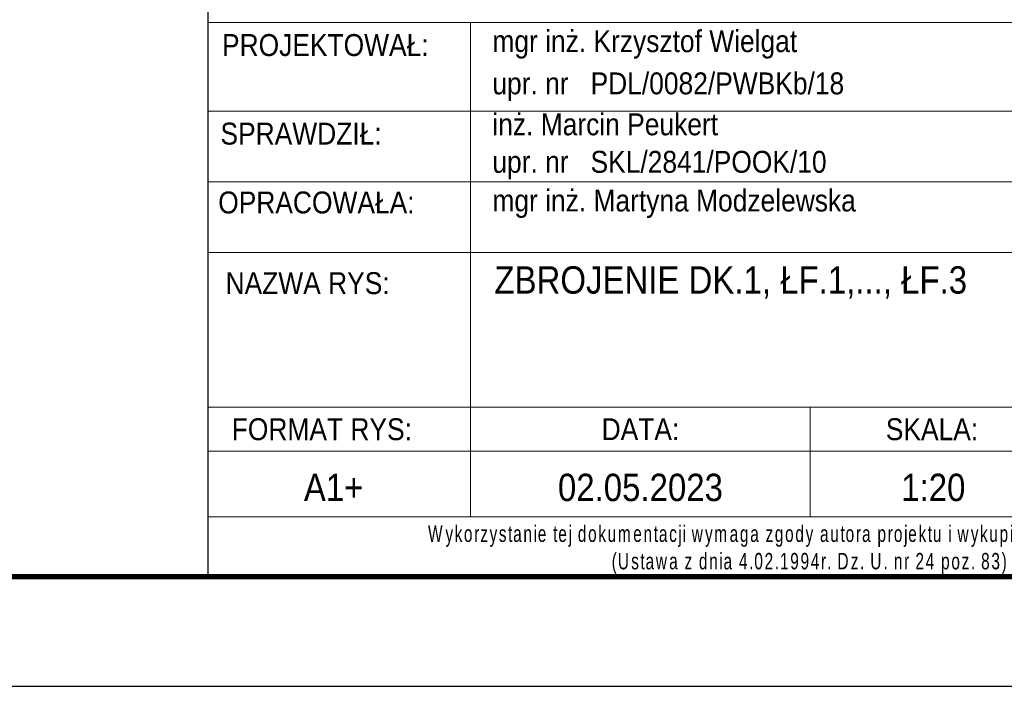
# Model space of a CAD drawing. Extents: x 72518 to 104580, y -134755 to -121361.
# Tile 37 of 47: x 99894 to 101692, y -134755 to -133539. Entities that reach past the tile are written whole.
import ezdxf
from ezdxf.enums import TextEntityAlignment as Align

# ---------------------------------------------------------------- set-up
doc = ezdxf.new("R2010")
doc.units = 0
doc.header["$LTSCALE"] = 5
doc.header["$MEASUREMENT"] = 0
doc.layers.add('_FORMATKA', color=8, linetype='Continuous', lineweight=15, plot=False)
doc.layers.add('_RAMKA', color=7, linetype='Continuous', lineweight=35)
doc.layers.add('PS_DIM', color=4, linetype='Continuous', lineweight=13)
doc.layers.add('_tabelka', color=7, linetype='Continuous')
doc.styles.add('gil', font='GIL_____.TTF', dxfattribs={"width": 0.9})

# ---------------------------------------------------------------- blocks, each defined once
blk = doc.blocks.new('*U17')
at = {"layer": '_FORMATKA', "lineweight": -3}
blk.add_lwpolyline([(-1500, 0), (0, 0), (0, 594), (-1500, 594)], close=True, dxfattribs=at)
at = {"layer": '_RAMKA', "lineweight": -3, "const_width": 0.5}
blk.add_lwpolyline([(-1470, 10), (-10, 10), (-10, 584), (-1470, 584)], close=True, dxfattribs=at)
blk = doc.blocks.new('tabela_rys')
at = {"layer": '_tabelka', "color": 251, "lineweight": 15}
for p, q in [((21.617, 58.324), (131.619, 58.324)), ((21.617, 58.324), (131.619, 58.324)), ((45.617, 58.324), (45.617, 37.331)), ((21.617, 50.244), (131.619, 50.244)), ((21.617, 43.788), (131.619, 43.788)), ((21.617, 37.331), (131.619, 37.331)), ((21.617, 37.331), (131.619, 37.331)), ((21.617, 37.331), (131.619, 37.331)), ((21.617, 37.331), (131.619, 37.331)), ((21.617, 37.331), (131.619, 37.331)), ((21.617, 37.331), (131.619, 37.331)), ((21.617, 37.331), (131.619, 37.331)), ((21.617, 37.331), (131.619, 37.331)), ((45.617, 37.331), (45.617, 23.22)), ((21.617, 23.22), (131.619, 23.22)), ((131.619, 23.22), (21.617, 23.22)), ((45.617, 23.22), (45.617, 13.22)), ((76.617, 23.22), (76.617, 13.22)), ((21.617, 19.22), (131.619, 19.22)), ((21.617, 13.22), (131.619, 13.22))]:
    blk.add_line(p, q, dxfattribs=at)
at = {"layer": '_tabelka', "color": 251, "lineweight": 30}
blk.add_lwpolyline([(131.619, 123.55), (21.617, 123.55), (21.617, 7.769), (131.619, 7.769)], close=True, dxfattribs=at)
at = {"layer": '_tabelka', "color": 12, "style": 'gil', "width": 0.9}
for s, p in [('PROJEKTOWAŁ: ', (32.688, 56.262)), ('SPRAWDZIŁ: ', (30.475, 48.182)), ('OPRACOWAŁA: ', (31.873, 41.903)), ('NAZWA RYS:', (30.737, 34.544))]:
    blk.add_text(s, height=2, dxfattribs=at).set_placement(p, align=Align.MIDDLE)
at = {"layer": '_tabelka', "color": 7, "style": 'gil', "width": 0.9}
for s, p in [('mgr inż. Krzysztof Wielgat', (47.601, 56.618)), ('upr. nr   PDL/0082/PWBKb/18 ', (47.601, 52.765)), ('inż. Marcin Peukert', (47.601, 49.029)), ('upr. nr   SKL/2841/POOK/10 ', (47.601, 45.609)), ('mgr inż. Martyna Modzelewska', (47.601, 42.082))]:
    blk.add_text(s, height=2, dxfattribs=at).set_placement(p, align=Align.MIDDLE_LEFT)
at = {"layer": '_tabelka', "color": 251, "style": 'gil', "width": 0.9}
for s, p in [('FORMAT RYS:', (32.038, 21.22)), ('DATA:', (61.116, 21.22)), ('SKALA:', (87.725, 21.22))]:
    blk.add_text(s, height=2, dxfattribs=at).set_placement(p, align=Align.MIDDLE)
at = {"layer": '_tabelka', "color": 7, "lineweight": 13, "insert": (22.628, 10.21), "char_height": 1.5, "attachment_point": 4, "style": 'gil'}
blk.add_mtext_dynamic_manual_height_columns('\\pi19.10122;{\\W0.7;\\T1.2;Wykorzystanie tej dokumentacji wymaga zgody autora projektu i wykupienia praw autorskich.\\P\\pi35.86535;(Ustawa z dnia 4.02.1994r. Dz. U. nr 24 poz. 83)}', width=107.59362, gutter_width=12.5, heights=[0], dxfattribs=at)
at = {"layer": '_tabelka', "color": 7, "style": 'gil', "width": 0.9}
for p in [(47.788, 34.834), (47.788, 30.292), (47.788, 26.062)]:
    blk.add_attdef('NAZWA_RYS:', text='', height=2.5, dxfattribs=at).set_placement(p, align=Align.MIDDLE_LEFT)
blk.add_attdef('FORMAT', text='', height=2.5, dxfattribs=at).set_placement((33.116, 15.911), align=Align.MIDDLE)
at = {"layer": '_tabelka', "color": 7, "style": 'gil', "width": 0.9, "flags": 8}
for tag, p in [('DATA', (61.115, 15.911)), ('SKALA', (87.85, 15.911)), ('NR_RYSUNKU', (117.184, 15.911))]:
    blk.add_attdef(tag, text='', height=2.5, dxfattribs=at).set_placement(p, align=Align.MIDDLE)

msp = doc.modelspace()

# ---------------------------------------------------------------- block references
at = {"layer": 'PS_DIM', "xscale": 20, "yscale": 20, "zscale": 20}
msp.add_blockref('*U17', (102637.67, -134754.9), dxfattribs=at)
at = {"layer": 'PS_DIM', "color": 7}
ref = msp.add_blockref('tabela_rys', (99805.29, -134710.27), dxfattribs=dict(at, xscale=20, yscale=20, zscale=20))
ref.add_attrib('FORMAT', 'A1+', dxfattribs={"layer": '_tabelka', "color": 7, "height": 50, "style": 'gil', "width": 0.9}).set_placement((100467.61, -134392.04), align=Align.MIDDLE)
ref.add_attrib('DATA', '02.05.2023', dxfattribs={"layer": '_tabelka', "color": 7, "height": 50, "style": 'gil', "width": 0.9, "flags": 8}).set_placement((101027.59, -134392.04), align=Align.MIDDLE)
ref.add_attrib('SKALA', '1:20', dxfattribs={"layer": '_tabelka', "color": 7, "height": 50, "style": 'gil', "width": 0.9, "flags": 8}).set_placement((101562.29, -134392.04), align=Align.MIDDLE)
ref.add_attrib('NAZWA_RYS:', 'ZBROJENIE DK.1, ŁF.1,..., ŁF.3', dxfattribs={"layer": '_tabelka', "color": 7, "height": 50, "style": 'gil', "width": 0.9}).set_placement((100761.06, -134013.6), align=Align.MIDDLE_LEFT)

doc.saveas('drawing.dxf')
